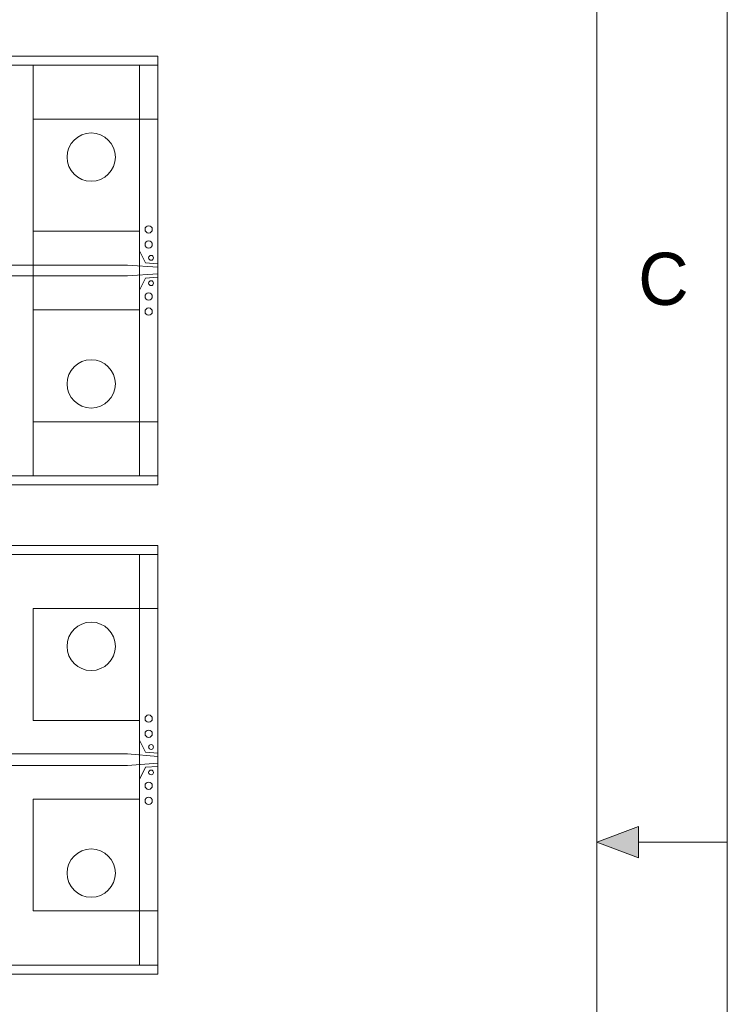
# Model space of a CAD drawing. Header units: inches. Extents: x 0 to 11.5, y 0 to 7.4.
# Tile 20 of 21: x 10.3 to 11.5, y 3.4 to 5.1. Entities that reach past the tile are written whole.
import ezdxf

# ---------------------------------------------------------------- set-up
doc = ezdxf.new("R2010")
doc.units = ezdxf.units.IN
for name, color, linetype in [('FAB', 7, 'Continuous'), ('L01', 80, 'Continuous'), ('L02', 172, 'Continuous'), ('L03', 172, 'Continuous'), ('L04', 172, 'Continuous'), ('NON-PLATED', 7, 'Continuous'), ('OUTLINE', 7, 'Continuous'), ('PLATED', 8, 'Continuous')]:
    doc.layers.add(name, color=color, linetype=linetype)
doc.styles.add('ROMAND', font='txt')

msp = doc.modelspace()

# ---------------------------------------------------------------- linework, layer by layer
at = {"layer": 'FAB', "lineweight": 0}
for p, q in [((10.5332, 5.0121), (8.1712, 5.0121)), ((10.5332, 4.3031), (10.5332, 5.0121)), ((8.1712, 4.3031), (10.5332, 4.3031)), ((10.5332, 4.2031), (8.1712, 4.2031)), ((10.5332, 3.4941), (10.5332, 4.2031)), ((11.2593, 3.7125), (11.3283, 3.7384)), ((11.3283, 3.6866), (11.3283, 3.7384)), ((11.2593, 3.7125), (11.3283, 3.6866)), ((11.3283, 3.7125), (11.475, 3.7125)), ((8.1712, 3.4941), (10.5332, 3.4941))]:
    msp.add_line(p, q, dxfattribs=at)
for points in [[(11.475, 0), (11.475, 7.425)], [(11.2593, 7.2956), (11.2593, 0.1294)]]:
    msp.add_lwpolyline(points, dxfattribs=at)
msp.add_solid([(11.3283, 3.6866), (11.3283, 3.7384), (11.2593, 3.7125)], dxfattribs=at)
at = {"layer": 'L01', "linetype": 'Continuous', "lineweight": 0}
for points in [[(10.5332, 4.6686), (10.5332, 4.6686), (10.5132, 4.6701), (10.5032, 4.6901), (10.5032, 4.7226), (10.3272, 4.7226), (10.3272, 4.9076), (10.5332, 4.9076)], [(10.5332, 4.6466), (10.5332, 4.6466), (10.5132, 4.6451), (10.5032, 4.6251), (10.5032, 4.5926), (10.3272, 4.5926), (10.3272, 4.4076), (10.5332, 4.4076)], [(10.5332, 3.8596), (10.5332, 3.8596), (10.5132, 3.8611), (10.5032, 3.8811), (10.5032, 3.9136), (10.3272, 3.9136), (10.3272, 4.0986), (10.5332, 4.0986)], [(8.1712, 3.8541), (8.1712, 3.8541), (8.1712, 3.8431), (8.1712, 3.8431), (8.2212, 3.8391), (10.4832, 3.8391), (10.5332, 3.8431), (10.5332, 3.8431), (10.5332, 3.8541), (10.5332, 3.8541), (10.4832, 3.8581), (8.2212, 3.8581)], [(10.5332, 3.8376), (10.5332, 3.8376), (10.5132, 3.8361), (10.5032, 3.8161), (10.5032, 3.7836), (10.3272, 3.7836), (10.3272, 3.5986), (10.5332, 3.5986)]]:
    msp.add_lwpolyline(points, close=True, dxfattribs=at)
at = {"layer": 'L01', "lineweight": 0}
msp.add_lwpolyline([(9.7745, 4.649), (10.4832, 4.649), (10.5332, 4.6521), (10.5332, 4.6521), (10.5332, 4.6631), (10.5332, 4.6631), (10.4832, 4.6663), (9.7745, 4.6663, -0.241249), (9.7608, 4.6663), (9.7457, 4.6663), (9.7457, 4.649), (9.7608, 4.649, -0.241249)], format="xyb", close=True, dxfattribs=at)
at = {"layer": 'L02', "lineweight": 0}
msp.add_lwpolyline([(8.9587, 4.6426), (8.9587, 4.3181), (8.1712, 4.3181), (8.1712, 4.9971), (10.5332, 4.9971), (10.5332, 4.3181), (9.7457, 4.3181), (9.7457, 4.6426, 2762.442443), (9.7456, 4.6426), (9.7456, 4.3181), (8.9587, 4.3181), (8.9587, 4.6426, 2762.442443)], format="xyb", close=True, dxfattribs=at)
msp.add_lwpolyline([(8.1712, 4.1881), (8.1712, 3.5091), (10.5332, 3.5091), (10.5332, 4.1881)], close=True, dxfattribs=at)
at = {"layer": 'L03', "lineweight": 0}
msp.add_lwpolyline([(8.9587, 4.6426), (8.9587, 4.3181), (8.2012, 4.3181), (8.2012, 4.9971), (10.5032, 4.9971), (10.5032, 4.3181), (9.7457, 4.3181), (9.7457, 4.6426, 2762.442443), (9.7456, 4.6426), (9.7456, 4.3181), (8.9587, 4.3181), (8.9587, 4.6426, 2762.442443)], format="xyb", close=True, dxfattribs=at)
msp.add_lwpolyline([(8.2012, 4.1881), (10.5032, 4.1881), (10.5032, 3.5091), (8.2012, 3.5091)], close=True, dxfattribs=at)
at = {"layer": 'L04', "lineweight": 0}
for points in [[(10.5332, 4.9971), (10.3272, 4.9971), (10.3272, 4.3181), (10.5332, 4.3181)], [(8.1712, 4.1881), (8.1712, 3.5091), (10.5332, 3.5091), (10.5332, 4.1881)]]:
    msp.add_lwpolyline(points, close=True, dxfattribs=at)
at = {"layer": 'NON-PLATED', "lineweight": 0}
for centre in [(10.4232, 4.8451), (10.4232, 4.4701), (10.4232, 4.0361), (10.4232, 3.6611)]:
    msp.add_circle(centre, 0.04, dxfattribs=at)
at = {"layer": 'OUTLINE', "lineweight": 0}
for points in [[(8.1712, 5.0121), (8.1712, 4.3031), (10.5332, 4.3031), (10.5332, 5.0121)], [(8.1712, 4.2031), (8.1712, 3.4941), (10.5332, 3.4941), (10.5332, 4.2031)]]:
    msp.add_lwpolyline(points, close=True, dxfattribs=at)
at = {"layer": 'PLATED', "lineweight": 0}
for centre, radius in [((10.5182, 4.7256), 0.006), ((10.5182, 4.7006), 0.006), ((10.5222, 4.6786), 0.004), ((10.5222, 4.6366), 0.004), ((10.5182, 4.6146), 0.006), ((10.5182, 4.5896), 0.006), ((10.5182, 3.9166), 0.006), ((10.5182, 3.8916), 0.006), ((10.5222, 3.8696), 0.004), ((10.5222, 3.8276), 0.004), ((10.5182, 3.8056), 0.006), ((10.5182, 3.7806), 0.006)]:
    msp.add_circle(centre, radius, dxfattribs=at)

# ---------------------------------------------------------------- texts
at = {"layer": 'FAB', "lineweight": 0, "style": 'ROMAND'}
msp.add_text('C', height=0.0863, dxfattribs=at).set_placement((11.3277, 4.6007))

doc.saveas('drawing.dxf')
